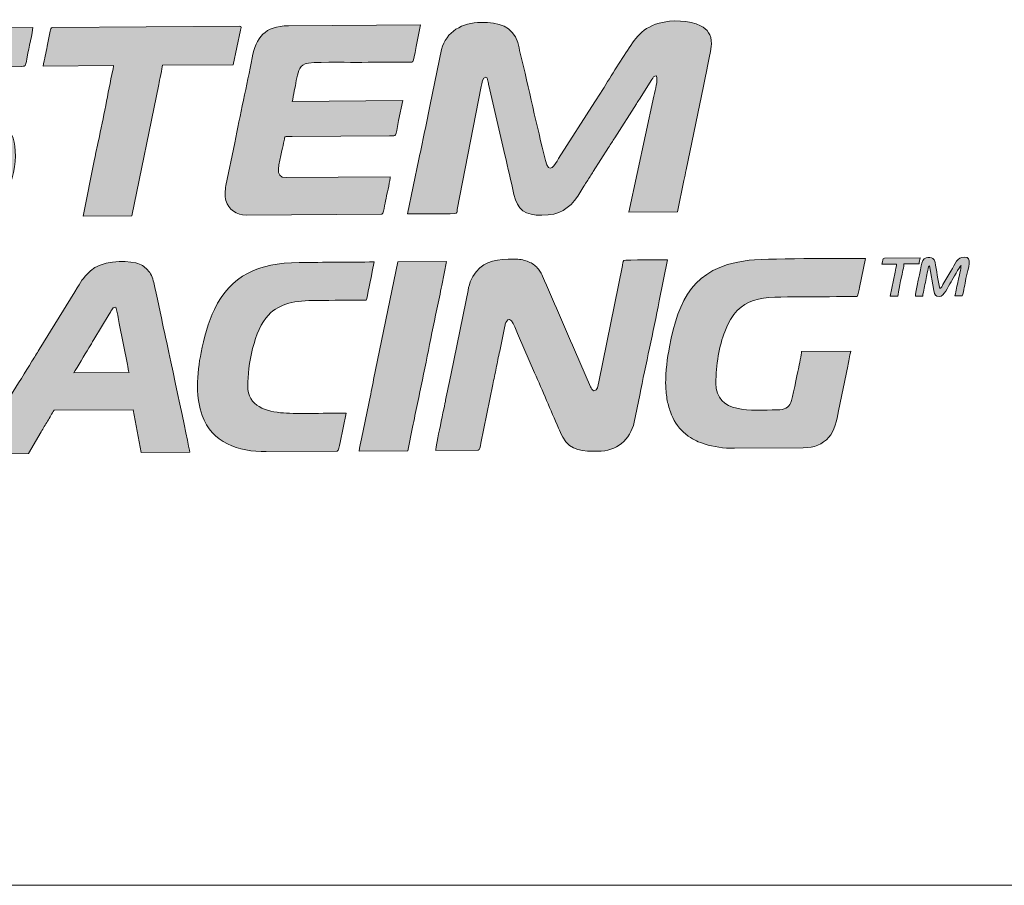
# Model space of a CAD drawing. Header units: millimetres. Extents: x 7 to 595, y -296 to -6.
# Tile 57 of 131: x 234 to 248, y -261 to -249. Entities that reach past the tile are written whole.
import ezdxf

# ---------------------------------------------------------------- set-up
doc = ezdxf.new("R2010")
doc.units = ezdxf.units.MM
doc.header["$MEASUREMENT"] = 0
doc.layers.add('Layer 1', color=7, linetype='Continuous', lineweight=0)

# ---------------------------------------------------------------- blocks, each defined once
blk = doc.blocks.new('Block_44')
at = {"layer": 'Layer 1', "color": 240, "lineweight": 0, "true_color": 0xed2224}
blk.add_line((222.714, -261.239), (285.198, -261.23), dxfattribs=at)
blk = doc.blocks.new('Block_50')
at = {"layer": 'Layer 1', "true_color": 0x100d12, "transparency": 33554687}
h = blk.add_hatch(color=188, dxfattribs=at)
edge = h.paths.add_edge_path()
edge.add_spline(control_points=[(239.636, -251.731), (239.778, -251.73), (240.169, -251.734), (240.301, -251.727), (240.344, -251.724), (240.333, -251.712), (240.34, -251.67), (240.34, -251.67), (240.68, -249.925), (240.68, -249.925), (240.688, -249.884), (240.699, -249.794), (240.742, -249.794), (240.766, -249.794), (240.768, -249.821), (240.773, -249.846), (240.779, -249.872), (240.781, -249.889), (240.787, -249.915), (240.787, -249.915), (241.014, -250.896), (241.014, -250.896), (241.055, -251.08), (241.103, -251.266), (241.142, -251.456), (241.187, -251.677), (241.305, -251.753), (241.537, -251.751), (241.79, -251.75), (241.923, -251.657), (242.047, -251.478), (242.047, -251.478), (242.134, -251.337), (242.134, -251.337), (242.149, -251.311), (242.162, -251.292), (242.177, -251.27), (242.207, -251.224), (242.236, -251.177), (242.266, -251.131), (242.266, -251.131), (242.483, -250.789), (242.483, -250.789), (242.499, -250.765), (242.511, -250.746), (242.527, -250.722), (242.543, -250.698), (242.553, -250.679), (242.569, -250.654), (242.569, -250.654), (242.876, -250.174), (242.876, -250.174), (242.891, -250.148), (242.903, -250.132), (242.919, -250.107), (242.919, -250.107), (243.096, -249.828), (243.096, -249.828), (243.112, -249.8), (243.121, -249.777), (243.162, -249.776), (243.182, -249.863), (243.145, -249.951), (243.122, -250.066), (243.122, -250.066), (242.768, -251.708), (242.768, -251.708), (242.768, -251.708), (243.459, -251.703), (243.459, -251.703), (243.459, -251.703), (243.55, -251.257), (243.55, -251.257), (243.561, -251.203), (243.569, -251.16), (243.58, -251.108), (243.58, -251.108), (243.825, -249.922), (243.825, -249.922), (243.841, -249.845), (243.94, -249.387), (243.939, -249.321), (243.939, -249.194), (243.885, -249.117), (243.786, -249.066), (243.628, -248.987), (243.375, -248.981), (243.199, -249.031), (242.918, -249.109), (242.834, -249.29), (242.703, -249.489), (242.564, -249.7), (242.426, -249.934), (242.288, -250.143), (242.288, -250.143), (241.775, -250.949), (241.775, -250.949), (241.723, -251.031), (241.642, -251.187), (241.588, -250.975), (241.464, -250.482), (241.352, -249.954), (241.232, -249.457), (241.219, -249.405), (241.21, -249.352), (241.196, -249.306), (241.122, -249.07), (240.927, -249.018), (240.674, -249.02), (240.411, -249.022), (240.182, -249.148), (240.117, -249.404), (240.117, -249.404), (239.957, -250.18), (239.957, -250.18), (239.927, -250.308), (239.906, -250.439), (239.877, -250.567), (239.862, -250.63), (239.849, -250.699), (239.837, -250.762), (239.824, -250.827), (239.809, -250.892), (239.797, -250.956), (239.797, -250.956), (239.636, -251.731), (239.636, -251.731)], knot_values=[0, 0, 0, 0, 1, 1, 1, 2, 2, 2, 3, 3, 3, 4, 4, 4, 5, 5, 5, 6, 6, 6, 7, 7, 7, 8, 8, 8, 9, 9, 9, 10, 10, 10, 11, 11, 11, 12, 12, 12, 13, 13, 13, 14, 14, 14, 15, 15, 15, 16, 16, 16, 17, 17, 17, 18, 18, 18, 19, 19, 19, 20, 20, 20, 21, 21, 21, 22, 22, 22, 23, 23, 23, 24, 24, 24, 25, 25, 25, 26, 26, 26, 27, 27, 27, 28, 28, 28, 29, 29, 29, 30, 30, 30, 31, 31, 31, 32, 32, 32, 33, 33, 33, 34, 34, 34, 35, 35, 35, 36, 36, 36, 37, 37, 37, 38, 38, 38, 39, 39, 39, 40, 40, 40, 41, 41, 41, 42, 42, 42, 42], degree=3, periodic=0)
h = blk.add_hatch(color=188, dxfattribs=at)
edge = h.paths.add_edge_path()
edge.add_spline(control_points=[(231.901, -249.955), (231.902, -250.169), (231.925, -250.323), (232.09, -250.452), (232.187, -250.529), (232.388, -250.581), (232.518, -250.624), (232.518, -250.624), (233.194, -250.843), (233.194, -250.843), (233.359, -250.896), (233.36, -250.946), (233.361, -251.043), (233.361, -251.109), (233.323, -251.172), (233.283, -251.2), (233.228, -251.239), (233.175, -251.238), (233.085, -251.239), (233.085, -251.239), (231.654, -251.249), (231.654, -251.249), (231.654, -251.249), (231.541, -251.789), (231.541, -251.789), (231.541, -251.789), (233.387, -251.776), (233.387, -251.776), (233.492, -251.775), (233.617, -251.738), (233.69, -251.705), (234.049, -251.541), (234.14, -250.928), (234.048, -250.659), (234.031, -250.609), (234.018, -250.58), (233.989, -250.538), (233.914, -250.429), (233.78, -250.36), (233.65, -250.318), (233.462, -250.257), (233.279, -250.2), (233.092, -250.139), (233.003, -250.11), (232.743, -250.041), (232.681, -249.992), (232.557, -249.894), (232.615, -249.728), (232.721, -249.672), (232.786, -249.638), (232.915, -249.65), (233.012, -249.649), (233.012, -249.649), (234.174, -249.642), (234.174, -249.642), (234.234, -249.642), (234.224, -249.633), (234.252, -249.485), (234.266, -249.409), (234.329, -249.147), (234.328, -249.094), (234.328, -249.094), (232.71, -249.106), (232.71, -249.106), (232.329, -249.108), (232.075, -249.226), (231.956, -249.597), (231.927, -249.688), (231.9, -249.839), (231.901, -249.955)], knot_values=[0, 0, 0, 0, 1, 1, 1, 2, 2, 2, 3, 3, 3, 4, 4, 4, 5, 5, 5, 6, 6, 6, 7, 7, 7, 8, 8, 8, 9, 9, 9, 10, 10, 10, 11, 11, 11, 12, 12, 12, 13, 13, 13, 14, 14, 14, 15, 15, 15, 16, 16, 16, 17, 17, 17, 18, 18, 18, 19, 19, 19, 20, 20, 20, 21, 21, 21, 22, 22, 22, 23, 23, 23, 23], degree=3, periodic=0)
h = blk.add_hatch(color=188, dxfattribs=at)
edge = h.paths.add_edge_path()
edge.add_spline(control_points=[(234.477, -249.639), (234.477, -249.639), (235.473, -249.632), (235.473, -249.632), (235.472, -249.658), (235.465, -249.676), (235.461, -249.696), (235.392, -250.026), (235.329, -250.37), (235.257, -250.695), (235.237, -250.784), (235.22, -250.868), (235.203, -250.958), (235.203, -250.958), (235.039, -251.764), (235.039, -251.764), (235.039, -251.764), (235.73, -251.759), (235.73, -251.759), (235.73, -251.759), (236.111, -249.897), (236.111, -249.897), (236.121, -249.846), (236.164, -249.664), (236.164, -249.627), (236.164, -249.627), (237.166, -249.619), (237.166, -249.619), (237.166, -249.619), (237.268, -249.129), (237.268, -249.129), (237.273, -249.106), (237.292, -249.072), (237.259, -249.072), (237.259, -249.072), (234.605, -249.092), (234.605, -249.092), (234.58, -249.092), (234.581, -249.121), (234.576, -249.146), (234.576, -249.146), (234.532, -249.357), (234.532, -249.357), (234.522, -249.406), (234.513, -249.448), (234.505, -249.494), (234.497, -249.535), (234.478, -249.597), (234.477, -249.639)], knot_values=[0, 0, 0, 0, 1, 1, 1, 2, 2, 2, 3, 3, 3, 4, 4, 4, 5, 5, 5, 6, 6, 6, 7, 7, 7, 8, 8, 8, 9, 9, 9, 10, 10, 10, 11, 11, 11, 12, 12, 12, 13, 13, 13, 14, 14, 14, 15, 15, 15, 16, 16, 16, 16], degree=3, periodic=0)
h = blk.add_hatch(color=188, dxfattribs=at)
edge = h.paths.add_edge_path()
edge.add_spline(control_points=[(237.348, -251.747), (237.348, -251.747), (239.27, -251.733), (239.27, -251.733), (239.296, -251.733), (239.3, -251.668), (239.31, -251.615), (239.319, -251.567), (239.328, -251.526), (239.337, -251.477), (239.348, -251.427), (239.391, -251.243), (239.39, -251.207), (239.39, -251.207), (237.918, -251.218), (237.918, -251.218), (237.736, -251.219), (237.822, -251.019), (237.857, -250.835), (237.867, -250.784), (237.878, -250.742), (237.887, -250.693), (237.899, -250.627), (237.878, -250.637), (238.003, -250.636), (238.003, -250.636), (239.379, -250.626), (239.379, -250.626), (239.497, -250.626), (239.452, -250.659), (239.509, -250.411), (239.509, -250.411), (239.569, -250.127), (239.569, -250.127), (239.569, -250.127), (238, -250.139), (238, -250.139), (238.011, -250.115), (238.023, -250.027), (238.031, -249.991), (238.042, -249.939), (238.051, -249.893), (238.06, -249.841), (238.08, -249.738), (238.093, -249.645), (238.185, -249.607), (238.27, -249.573), (238.753, -249.587), (238.895, -249.586), (239.137, -249.584), (239.379, -249.582), (239.62, -249.581), (239.729, -249.58), (239.705, -249.632), (239.758, -249.359), (239.758, -249.359), (239.817, -249.054), (239.817, -249.054), (239.817, -249.054), (237.951, -249.067), (237.951, -249.067), (237.609, -249.07), (237.49, -249.235), (237.435, -249.52), (237.358, -249.917), (237.264, -250.329), (237.188, -250.725), (237.188, -250.725), (237.064, -251.33), (237.064, -251.33), (237.05, -251.404), (237.044, -251.472), (237.063, -251.542), (237.096, -251.669), (237.218, -251.748), (237.348, -251.747)], knot_values=[0, 0, 0, 0, 1, 1, 1, 2, 2, 2, 3, 3, 3, 4, 4, 4, 5, 5, 5, 6, 6, 6, 7, 7, 7, 8, 8, 8, 9, 9, 9, 10, 10, 10, 11, 11, 11, 12, 12, 12, 13, 13, 13, 14, 14, 14, 15, 15, 15, 16, 16, 16, 17, 17, 17, 18, 18, 18, 19, 19, 19, 20, 20, 20, 21, 21, 21, 22, 22, 22, 23, 23, 23, 24, 24, 24, 25, 25, 25, 25], degree=3, periodic=0)
h = blk.add_hatch(color=188, dxfattribs=at)
edge = h.paths.add_edge_path()
edge.add_spline(control_points=[(233.515, -255.128), (233.515, -255.128), (234.268, -255.123), (234.268, -255.123), (234.268, -255.123), (234.446, -254.818), (234.446, -254.818), (234.476, -254.767), (234.506, -254.72), (234.537, -254.667), (234.568, -254.613), (234.598, -254.561), (234.63, -254.512), (234.63, -254.512), (235.75, -254.504), (235.75, -254.504), (235.75, -254.504), (235.865, -255.111), (235.865, -255.111), (235.865, -255.111), (236.55, -255.106), (236.55, -255.106), (236.549, -255.042), (236.218, -253.532), (236.181, -253.356), (236.145, -253.178), (236.085, -252.877), (236.041, -252.704), (236.023, -252.631), (235.999, -252.569), (235.952, -252.523), (235.9, -252.472), (235.869, -252.447), (235.786, -252.426), (235.623, -252.385), (235.286, -252.4), (235.146, -252.536), (235.011, -252.667), (235.032, -252.667), (234.922, -252.836), (234.922, -252.836), (234.419, -253.651), (234.419, -253.651), (234.385, -253.71), (234.35, -253.759), (234.316, -253.818), (234.227, -253.971), (234.106, -254.149), (234.016, -254.304), (233.895, -254.511), (233.733, -254.749), (233.613, -254.957), (233.595, -254.987), (233.517, -255.097), (233.515, -255.128)], knot_values=[0, 0, 0, 0, 1, 1, 1, 2, 2, 2, 3, 3, 3, 4, 4, 4, 5, 5, 5, 6, 6, 6, 7, 7, 7, 8, 8, 8, 9, 9, 9, 10, 10, 10, 11, 11, 11, 12, 12, 12, 13, 13, 13, 14, 14, 14, 15, 15, 15, 16, 16, 16, 17, 17, 17, 18, 18, 18, 18], degree=3, periodic=0)
edge = h.paths.add_edge_path()
edge.add_spline(control_points=[(235.505, -253.053), (235.505, -253.053), (235.53, -253.167), (235.53, -253.167), (235.538, -253.21), (235.546, -253.247), (235.553, -253.283), (235.553, -253.283), (235.667, -253.864), (235.667, -253.864), (235.672, -253.89), (235.684, -253.964), (235.691, -253.979), (235.691, -253.979), (234.91, -253.984), (234.91, -253.984), (234.957, -253.894), (235.064, -253.728), (235.121, -253.63), (235.134, -253.607), (235.144, -253.593), (235.158, -253.57), (235.171, -253.547), (235.18, -253.531), (235.194, -253.509), (235.194, -253.509), (235.41, -253.152), (235.41, -253.152), (235.423, -253.13), (235.43, -253.112), (235.445, -253.091), (235.462, -253.068), (235.47, -253.054), (235.505, -253.053), (235.505, -253.053), (235.505, -253.053), (235.505, -253.053)], knot_values=[0, 0, 0, 0, 1, 1, 1, 2, 2, 2, 3, 3, 3, 4, 4, 4, 5, 5, 5, 6, 6, 6, 7, 7, 7, 8, 8, 8, 9, 9, 9, 10, 10, 10, 11, 11, 11, 12, 12, 12, 12], degree=3, periodic=0)
h = blk.add_hatch(color=188, dxfattribs=at)
edge = h.paths.add_edge_path()
edge.add_spline(control_points=[(240.034, -255.081), (240.034, -255.081), (240.635, -255.076), (240.635, -255.076), (240.662, -255.076), (240.662, -255.03), (240.673, -254.976), (240.673, -254.976), (240.843, -254.149), (240.843, -254.149), (240.858, -254.072), (240.876, -253.995), (240.891, -253.915), (240.906, -253.838), (240.922, -253.756), (240.94, -253.675), (240.94, -253.675), (241.014, -253.322), (241.014, -253.322), (241.018, -253.299), (241.019, -253.285), (241.028, -253.267), (241.093, -253.129), (241.176, -253.385), (241.207, -253.458), (241.207, -253.458), (241.434, -253.981), (241.434, -253.981), (241.547, -254.231), (241.661, -254.511), (241.774, -254.764), (241.792, -254.805), (241.81, -254.852), (241.832, -254.893), (241.943, -255.096), (242.132, -255.093), (242.329, -255.092), (242.601, -255.09), (242.787, -254.933), (242.846, -254.682), (242.846, -254.682), (242.924, -254.299), (242.924, -254.299), (243.01, -253.856), (243.114, -253.406), (243.199, -252.964), (243.199, -252.964), (243.319, -252.381), (243.319, -252.381), (243.284, -252.382), (242.712, -252.377), (242.696, -252.392), (242.688, -252.4), (242.68, -252.453), (242.678, -252.464), (242.678, -252.464), (242.342, -254.109), (242.342, -254.109), (242.331, -254.165), (242.327, -254.234), (242.275, -254.235), (242.247, -254.235), (242.237, -254.2), (242.228, -254.178), (242.228, -254.178), (242, -253.656), (242, -253.656), (241.846, -253.312), (241.701, -252.955), (241.546, -252.613), (241.518, -252.551), (241.507, -252.528), (241.462, -252.483), (241.422, -252.444), (241.386, -252.422), (241.329, -252.402), (241.277, -252.384), (241.219, -252.369), (241.148, -252.37), (241.148, -252.37), (241.058, -252.37), (241.058, -252.37), (240.846, -252.382), (240.68, -252.417), (240.559, -252.62), (240.503, -252.713), (240.491, -252.831), (240.465, -252.952), (240.465, -252.952), (240.247, -254.014), (240.247, -254.014), (240.224, -254.131), (240.197, -254.251), (240.174, -254.368), (240.163, -254.429), (240.033, -255.024), (240.034, -255.081)], knot_values=[0, 0, 0, 0, 1, 1, 1, 2, 2, 2, 3, 3, 3, 4, 4, 4, 5, 5, 5, 6, 6, 6, 7, 7, 7, 8, 8, 8, 9, 9, 9, 10, 10, 10, 11, 11, 11, 12, 12, 12, 13, 13, 13, 14, 14, 14, 15, 15, 15, 16, 16, 16, 17, 17, 17, 18, 18, 18, 19, 19, 19, 20, 20, 20, 21, 21, 21, 22, 22, 22, 23, 23, 23, 24, 24, 24, 25, 25, 25, 26, 26, 26, 27, 27, 27, 28, 28, 28, 29, 29, 29, 30, 30, 30, 31, 31, 31, 32, 32, 32, 32], degree=3, periodic=0)
h = blk.add_hatch(color=188, dxfattribs=at)
edge = h.paths.add_edge_path()
edge.add_spline(control_points=[(243.29, -254.131), (243.291, -254.196), (243.299, -254.286), (243.309, -254.348), (243.321, -254.422), (243.336, -254.472), (243.358, -254.536), (243.395, -254.643), (243.463, -254.75), (243.546, -254.825), (243.56, -254.838), (243.563, -254.838), (243.577, -254.85), (243.593, -254.863), (243.592, -254.865), (243.611, -254.878), (243.697, -254.937), (243.75, -254.959), (243.848, -254.992), (243.965, -255.03), (244.109, -255.051), (244.265, -255.05), (244.265, -255.05), (245.239, -255.043), (245.239, -255.043), (245.399, -255.042), (245.506, -254.998), (245.603, -254.893), (245.681, -254.809), (245.713, -254.652), (245.738, -254.519), (245.738, -254.519), (245.869, -253.886), (245.869, -253.886), (245.875, -253.853), (245.883, -253.821), (245.89, -253.783), (245.896, -253.75), (245.903, -253.699), (245.914, -253.676), (245.914, -253.676), (245.216, -253.681), (245.216, -253.681), (245.216, -253.716), (245.179, -253.874), (245.17, -253.924), (245.154, -254.002), (245.085, -254.353), (245.064, -254.403), (245.033, -254.478), (244.972, -254.506), (244.869, -254.506), (244.504, -254.509), (244.005, -254.572), (244.002, -254.126), (244, -253.878), (244.052, -253.593), (244.128, -253.399), (244.335, -252.871), (244.648, -252.911), (245.217, -252.907), (245.48, -252.905), (245.742, -252.903), (246.005, -252.901), (246.015, -252.879), (246.028, -252.805), (246.035, -252.772), (246.035, -252.772), (246.119, -252.361), (246.119, -252.361), (245.818, -252.363), (244.665, -252.357), (244.418, -252.394), (243.687, -252.503), (243.476, -252.932), (243.344, -253.615), (243.315, -253.766), (243.289, -253.97), (243.29, -254.131)], knot_values=[0, 0, 0, 0, 1, 1, 1, 2, 2, 2, 3, 3, 3, 4, 4, 4, 5, 5, 5, 6, 6, 6, 7, 7, 7, 8, 8, 8, 9, 9, 9, 10, 10, 10, 11, 11, 11, 12, 12, 12, 13, 13, 13, 14, 14, 14, 15, 15, 15, 16, 16, 16, 17, 17, 17, 18, 18, 18, 19, 19, 19, 20, 20, 20, 21, 21, 21, 22, 22, 22, 23, 23, 23, 24, 24, 24, 25, 25, 25, 26, 26, 26, 26], degree=3, periodic=0)
h = blk.add_hatch(color=188, dxfattribs=at)
edge = h.paths.add_edge_path()
edge.add_spline(control_points=[(246.354, -252.442), (246.354, -252.442), (246.562, -252.441), (246.562, -252.441), (246.559, -252.478), (246.546, -252.516), (246.539, -252.556), (246.539, -252.556), (246.468, -252.898), (246.468, -252.898), (246.468, -252.898), (246.579, -252.897), (246.579, -252.897), (246.578, -252.859), (246.633, -252.615), (246.645, -252.557), (246.652, -252.52), (246.666, -252.481), (246.665, -252.44), (246.665, -252.44), (246.88, -252.438), (246.88, -252.438), (246.882, -252.409), (246.892, -252.387), (246.893, -252.355), (246.893, -252.355), (246.388, -252.359), (246.388, -252.359), (246.36, -252.359), (246.365, -252.395), (246.354, -252.442)], knot_values=[0, 0, 0, 0, 1, 1, 1, 2, 2, 2, 3, 3, 3, 4, 4, 4, 5, 5, 5, 6, 6, 6, 7, 7, 7, 8, 8, 8, 9, 9, 9, 10, 10, 10, 10], degree=3, periodic=0)
h = blk.add_hatch(color=188, dxfattribs=at)
edge = h.paths.add_edge_path()
edge.add_spline(control_points=[(246.828, -252.895), (246.828, -252.895), (246.931, -252.894), (246.931, -252.894), (246.934, -252.863), (246.945, -252.817), (246.952, -252.784), (246.959, -252.748), (246.966, -252.716), (246.974, -252.676), (246.982, -252.636), (246.99, -252.6), (246.996, -252.567), (247.006, -252.521), (247.005, -252.48), (247.025, -252.465), (247.025, -252.465), (247.09, -252.817), (247.09, -252.817), (247.1, -252.882), (247.108, -252.9), (247.166, -252.9), (247.233, -252.899), (247.288, -252.767), (247.332, -252.692), (247.353, -252.657), (247.454, -252.477), (247.474, -252.462), (247.475, -252.497), (247.442, -252.635), (247.433, -252.675), (247.417, -252.744), (247.404, -252.82), (247.388, -252.891), (247.388, -252.891), (247.491, -252.89), (247.491, -252.89), (247.501, -252.87), (247.513, -252.802), (247.519, -252.773), (247.527, -252.731), (247.536, -252.689), (247.544, -252.647), (247.575, -252.488), (247.641, -252.343), (247.522, -252.344), (247.42, -252.345), (247.392, -252.433), (247.328, -252.544), (247.328, -252.544), (247.218, -252.73), (247.218, -252.73), (247.205, -252.752), (247.197, -252.78), (247.173, -252.789), (247.145, -252.675), (247.128, -252.521), (247.105, -252.419), (247.101, -252.402), (247.094, -252.381), (247.085, -252.37), (247.064, -252.346), (246.947, -252.313), (246.919, -252.43), (246.905, -252.491), (246.827, -252.857), (246.828, -252.895)], knot_values=[0, 0, 0, 0, 1, 1, 1, 2, 2, 2, 3, 3, 3, 4, 4, 4, 5, 5, 5, 6, 6, 6, 7, 7, 7, 8, 8, 8, 9, 9, 9, 10, 10, 10, 11, 11, 11, 12, 12, 12, 13, 13, 13, 14, 14, 14, 15, 15, 15, 16, 16, 16, 17, 17, 17, 18, 18, 18, 19, 19, 19, 20, 20, 20, 21, 21, 21, 22, 22, 22, 22], degree=3, periodic=0)
h = blk.add_hatch(color=188, dxfattribs=at)
edge = h.paths.add_edge_path()
edge.add_spline(control_points=[(236.66, -254.179), (236.662, -254.334), (236.687, -254.466), (236.728, -254.584), (236.861, -254.966), (237.24, -255.101), (237.635, -255.098), (237.635, -255.098), (238.637, -255.091), (238.637, -255.091), (238.663, -255.091), (238.668, -255.021), (238.679, -254.967), (238.679, -254.967), (238.765, -254.551), (238.765, -254.551), (238.546, -254.552), (238.069, -254.564), (237.88, -254.55), (237.634, -254.532), (237.374, -254.458), (237.372, -254.167), (237.37, -253.882), (237.462, -253.369), (237.664, -253.164), (237.834, -252.992), (238.042, -252.959), (238.345, -252.957), (238.58, -252.955), (238.815, -252.953), (239.05, -252.952), (239.064, -252.924), (239.122, -252.608), (239.136, -252.549), (239.136, -252.549), (239.164, -252.412), (239.164, -252.412), (238.809, -252.414), (238.454, -252.417), (238.099, -252.419), (237.512, -252.424), (237.136, -252.603), (236.899, -253.083), (236.812, -253.259), (236.75, -253.502), (236.712, -253.694), (236.682, -253.841), (236.659, -254.002), (236.66, -254.179)], knot_values=[0, 0, 0, 0, 1, 1, 1, 2, 2, 2, 3, 3, 3, 4, 4, 4, 5, 5, 5, 6, 6, 6, 7, 7, 7, 8, 8, 8, 9, 9, 9, 10, 10, 10, 11, 11, 11, 12, 12, 12, 13, 13, 13, 14, 14, 14, 15, 15, 15, 16, 16, 16, 16], degree=3, periodic=0)
h = blk.add_hatch(color=188, dxfattribs=at)
edge = h.paths.add_edge_path()
edge.add_spline(control_points=[(238.948, -255.089), (238.948, -255.089), (239.64, -255.084), (239.64, -255.084), (239.64, -255.084), (239.707, -254.752), (239.707, -254.752), (239.729, -254.641), (239.751, -254.53), (239.776, -254.415), (239.871, -253.973), (239.956, -253.523), (240.051, -253.08), (240.076, -252.965), (240.098, -252.854), (240.12, -252.743), (240.12, -252.743), (240.187, -252.404), (240.187, -252.404), (240.187, -252.404), (239.496, -252.409), (239.496, -252.409), (239.496, -252.409), (239.155, -254.077), (239.155, -254.077), (239.133, -254.188), (239.111, -254.299), (239.086, -254.414), (239.086, -254.414), (238.982, -254.916), (238.982, -254.916), (238.972, -254.968), (238.952, -255.037), (238.948, -255.089)], knot_values=[0, 0, 0, 0, 1, 1, 1, 2, 2, 2, 3, 3, 3, 4, 4, 4, 5, 5, 5, 6, 6, 6, 7, 7, 7, 8, 8, 8, 9, 9, 9, 10, 10, 10, 11, 11, 11, 11], degree=3, periodic=0)
at = {"layer": 'Layer 1'}
for points, knots in [([(239.636, -251.731), (239.778, -251.73), (240.169, -251.734), (240.301, -251.727), (240.344, -251.724), (240.333, -251.712), (240.34, -251.67), (240.34, -251.67), (240.68, -249.925), (240.68, -249.925), (240.688, -249.884), (240.699, -249.794), (240.742, -249.794), (240.766, -249.794), (240.768, -249.821), (240.773, -249.846), (240.779, -249.872), (240.781, -249.889), (240.787, -249.915), (240.787, -249.915), (241.014, -250.896), (241.014, -250.896), (241.055, -251.08), (241.103, -251.266), (241.142, -251.456), (241.187, -251.677), (241.305, -251.753), (241.537, -251.751), (241.79, -251.75), (241.923, -251.657), (242.047, -251.478), (242.047, -251.478), (242.134, -251.337), (242.134, -251.337), (242.149, -251.311), (242.162, -251.292), (242.177, -251.27), (242.207, -251.224), (242.236, -251.177), (242.266, -251.131), (242.266, -251.131), (242.483, -250.789), (242.483, -250.789), (242.499, -250.765), (242.511, -250.746), (242.527, -250.722), (242.543, -250.698), (242.553, -250.679), (242.569, -250.654), (242.569, -250.654), (242.876, -250.174), (242.876, -250.174), (242.891, -250.148), (242.903, -250.132), (242.919, -250.107), (242.919, -250.107), (243.096, -249.828), (243.096, -249.828), (243.112, -249.8), (243.121, -249.777), (243.162, -249.776), (243.182, -249.863), (243.145, -249.951), (243.122, -250.066), (243.122, -250.066), (242.768, -251.708), (242.768, -251.708), (242.768, -251.708), (243.459, -251.703), (243.459, -251.703), (243.459, -251.703), (243.55, -251.257), (243.55, -251.257), (243.561, -251.203), (243.569, -251.16), (243.58, -251.108), (243.58, -251.108), (243.825, -249.922), (243.825, -249.922), (243.841, -249.845), (243.94, -249.387), (243.939, -249.321), (243.939, -249.194), (243.885, -249.117), (243.786, -249.066), (243.628, -248.987), (243.375, -248.981), (243.199, -249.031), (242.918, -249.109), (242.834, -249.29), (242.703, -249.489), (242.564, -249.7), (242.426, -249.934), (242.288, -250.143), (242.288, -250.143), (241.775, -250.949), (241.775, -250.949), (241.723, -251.031), (241.642, -251.187), (241.588, -250.975), (241.464, -250.482), (241.352, -249.954), (241.232, -249.457), (241.219, -249.405), (241.21, -249.352), (241.196, -249.306), (241.122, -249.07), (240.927, -249.018), (240.674, -249.02), (240.411, -249.022), (240.182, -249.148), (240.117, -249.404), (240.117, -249.404), (239.957, -250.18), (239.957, -250.18), (239.927, -250.308), (239.906, -250.439), (239.877, -250.567), (239.862, -250.63), (239.849, -250.699), (239.837, -250.762), (239.824, -250.827), (239.809, -250.892), (239.797, -250.956), (239.797, -250.956), (239.636, -251.731), (239.636, -251.731)], [0, 0, 0, 0, 1, 1, 1, 2, 2, 2, 3, 3, 3, 4, 4, 4, 5, 5, 5, 6, 6, 6, 7, 7, 7, 8, 8, 8, 9, 9, 9, 10, 10, 10, 11, 11, 11, 12, 12, 12, 13, 13, 13, 14, 14, 14, 15, 15, 15, 16, 16, 16, 17, 17, 17, 18, 18, 18, 19, 19, 19, 20, 20, 20, 21, 21, 21, 22, 22, 22, 23, 23, 23, 24, 24, 24, 25, 25, 25, 26, 26, 26, 27, 27, 27, 28, 28, 28, 29, 29, 29, 30, 30, 30, 31, 31, 31, 32, 32, 32, 33, 33, 33, 34, 34, 34, 35, 35, 35, 36, 36, 36, 37, 37, 37, 38, 38, 38, 39, 39, 39, 40, 40, 40, 41, 41, 41, 42, 42, 42, 42]), ([(231.901, -249.955), (231.902, -250.169), (231.925, -250.323), (232.09, -250.452), (232.187, -250.529), (232.388, -250.581), (232.518, -250.624), (232.518, -250.624), (233.194, -250.843), (233.194, -250.843), (233.359, -250.896), (233.36, -250.946), (233.361, -251.043), (233.361, -251.109), (233.323, -251.172), (233.283, -251.2), (233.228, -251.239), (233.175, -251.238), (233.085, -251.239), (233.085, -251.239), (231.654, -251.249), (231.654, -251.249), (231.654, -251.249), (231.541, -251.789), (231.541, -251.789), (231.541, -251.789), (233.387, -251.776), (233.387, -251.776), (233.492, -251.775), (233.617, -251.738), (233.69, -251.705), (234.049, -251.541), (234.14, -250.928), (234.048, -250.659), (234.031, -250.609), (234.018, -250.58), (233.989, -250.538), (233.914, -250.429), (233.78, -250.36), (233.65, -250.318), (233.462, -250.257), (233.279, -250.2), (233.092, -250.139), (233.003, -250.11), (232.743, -250.041), (232.681, -249.992), (232.557, -249.894), (232.615, -249.728), (232.721, -249.672), (232.786, -249.638), (232.915, -249.65), (233.012, -249.649), (233.012, -249.649), (234.174, -249.642), (234.174, -249.642), (234.234, -249.642), (234.224, -249.633), (234.252, -249.485), (234.266, -249.409), (234.329, -249.147), (234.328, -249.094), (234.328, -249.094), (232.71, -249.106), (232.71, -249.106), (232.329, -249.108), (232.075, -249.226), (231.956, -249.597), (231.927, -249.688), (231.9, -249.839), (231.901, -249.955)], [0, 0, 0, 0, 1, 1, 1, 2, 2, 2, 3, 3, 3, 4, 4, 4, 5, 5, 5, 6, 6, 6, 7, 7, 7, 8, 8, 8, 9, 9, 9, 10, 10, 10, 11, 11, 11, 12, 12, 12, 13, 13, 13, 14, 14, 14, 15, 15, 15, 16, 16, 16, 17, 17, 17, 18, 18, 18, 19, 19, 19, 20, 20, 20, 21, 21, 21, 22, 22, 22, 23, 23, 23, 23]), ([(234.477, -249.639), (234.477, -249.639), (235.473, -249.632), (235.473, -249.632), (235.472, -249.658), (235.465, -249.676), (235.461, -249.696), (235.392, -250.026), (235.329, -250.37), (235.257, -250.695), (235.237, -250.784), (235.22, -250.868), (235.203, -250.958), (235.203, -250.958), (235.039, -251.764), (235.039, -251.764), (235.039, -251.764), (235.73, -251.759), (235.73, -251.759), (235.73, -251.759), (236.111, -249.897), (236.111, -249.897), (236.121, -249.846), (236.164, -249.664), (236.164, -249.627), (236.164, -249.627), (237.166, -249.619), (237.166, -249.619), (237.166, -249.619), (237.268, -249.129), (237.268, -249.129), (237.273, -249.106), (237.292, -249.072), (237.259, -249.072), (237.259, -249.072), (234.605, -249.092), (234.605, -249.092), (234.58, -249.092), (234.581, -249.121), (234.576, -249.146), (234.576, -249.146), (234.532, -249.357), (234.532, -249.357), (234.522, -249.406), (234.513, -249.448), (234.505, -249.494), (234.497, -249.535), (234.478, -249.597), (234.477, -249.639)], [0, 0, 0, 0, 1, 1, 1, 2, 2, 2, 3, 3, 3, 4, 4, 4, 5, 5, 5, 6, 6, 6, 7, 7, 7, 8, 8, 8, 9, 9, 9, 10, 10, 10, 11, 11, 11, 12, 12, 12, 13, 13, 13, 14, 14, 14, 15, 15, 15, 16, 16, 16, 16]), ([(237.348, -251.747), (237.348, -251.747), (239.27, -251.733), (239.27, -251.733), (239.296, -251.733), (239.3, -251.668), (239.31, -251.615), (239.319, -251.567), (239.328, -251.526), (239.337, -251.477), (239.348, -251.427), (239.391, -251.243), (239.39, -251.207), (239.39, -251.207), (237.918, -251.218), (237.918, -251.218), (237.736, -251.219), (237.822, -251.019), (237.857, -250.835), (237.867, -250.784), (237.878, -250.742), (237.887, -250.693), (237.899, -250.627), (237.878, -250.637), (238.003, -250.636), (238.003, -250.636), (239.379, -250.626), (239.379, -250.626), (239.497, -250.626), (239.452, -250.659), (239.509, -250.411), (239.509, -250.411), (239.569, -250.127), (239.569, -250.127), (239.569, -250.127), (238, -250.139), (238, -250.139), (238.011, -250.115), (238.023, -250.027), (238.031, -249.991), (238.042, -249.939), (238.051, -249.893), (238.06, -249.841), (238.08, -249.738), (238.093, -249.645), (238.185, -249.607), (238.27, -249.573), (238.753, -249.587), (238.895, -249.586), (239.137, -249.584), (239.379, -249.582), (239.62, -249.581), (239.729, -249.58), (239.705, -249.632), (239.758, -249.359), (239.758, -249.359), (239.817, -249.054), (239.817, -249.054), (239.817, -249.054), (237.951, -249.067), (237.951, -249.067), (237.609, -249.07), (237.49, -249.235), (237.435, -249.52), (237.358, -249.917), (237.264, -250.329), (237.188, -250.725), (237.188, -250.725), (237.064, -251.33), (237.064, -251.33), (237.05, -251.404), (237.044, -251.472), (237.063, -251.542), (237.096, -251.669), (237.218, -251.748), (237.348, -251.747)], [0, 0, 0, 0, 1, 1, 1, 2, 2, 2, 3, 3, 3, 4, 4, 4, 5, 5, 5, 6, 6, 6, 7, 7, 7, 8, 8, 8, 9, 9, 9, 10, 10, 10, 11, 11, 11, 12, 12, 12, 13, 13, 13, 14, 14, 14, 15, 15, 15, 16, 16, 16, 17, 17, 17, 18, 18, 18, 19, 19, 19, 20, 20, 20, 21, 21, 21, 22, 22, 22, 23, 23, 23, 24, 24, 24, 25, 25, 25, 25]), ([(233.515, -255.128), (233.515, -255.128), (234.268, -255.123), (234.268, -255.123), (234.268, -255.123), (234.446, -254.818), (234.446, -254.818), (234.476, -254.767), (234.506, -254.72), (234.537, -254.667), (234.568, -254.613), (234.598, -254.561), (234.63, -254.512), (234.63, -254.512), (235.75, -254.504), (235.75, -254.504), (235.75, -254.504), (235.865, -255.111), (235.865, -255.111), (235.865, -255.111), (236.55, -255.106), (236.55, -255.106), (236.549, -255.042), (236.218, -253.532), (236.181, -253.356), (236.145, -253.178), (236.085, -252.877), (236.041, -252.704), (236.023, -252.631), (235.999, -252.569), (235.952, -252.523), (235.9, -252.472), (235.869, -252.447), (235.786, -252.426), (235.623, -252.385), (235.286, -252.4), (235.146, -252.536), (235.011, -252.667), (235.032, -252.667), (234.922, -252.836), (234.922, -252.836), (234.419, -253.651), (234.419, -253.651), (234.385, -253.71), (234.35, -253.759), (234.316, -253.818), (234.227, -253.971), (234.106, -254.149), (234.016, -254.304), (233.895, -254.511), (233.733, -254.749), (233.613, -254.957), (233.595, -254.987), (233.517, -255.097), (233.515, -255.128)], [0, 0, 0, 0, 1, 1, 1, 2, 2, 2, 3, 3, 3, 4, 4, 4, 5, 5, 5, 6, 6, 6, 7, 7, 7, 8, 8, 8, 9, 9, 9, 10, 10, 10, 11, 11, 11, 12, 12, 12, 13, 13, 13, 14, 14, 14, 15, 15, 15, 16, 16, 16, 17, 17, 17, 18, 18, 18, 18]), ([(240.034, -255.081), (240.034, -255.081), (240.635, -255.076), (240.635, -255.076), (240.662, -255.076), (240.662, -255.03), (240.673, -254.976), (240.673, -254.976), (240.843, -254.149), (240.843, -254.149), (240.858, -254.072), (240.876, -253.995), (240.891, -253.915), (240.906, -253.838), (240.922, -253.756), (240.94, -253.675), (240.94, -253.675), (241.014, -253.322), (241.014, -253.322), (241.018, -253.299), (241.019, -253.285), (241.028, -253.267), (241.093, -253.129), (241.176, -253.385), (241.207, -253.458), (241.207, -253.458), (241.434, -253.981), (241.434, -253.981), (241.547, -254.231), (241.661, -254.511), (241.774, -254.764), (241.792, -254.805), (241.81, -254.852), (241.832, -254.893), (241.943, -255.096), (242.132, -255.093), (242.329, -255.092), (242.601, -255.09), (242.787, -254.933), (242.846, -254.682), (242.846, -254.682), (242.924, -254.299), (242.924, -254.299), (243.01, -253.856), (243.114, -253.406), (243.199, -252.964), (243.199, -252.964), (243.319, -252.381), (243.319, -252.381), (243.284, -252.382), (242.712, -252.377), (242.696, -252.392), (242.688, -252.4), (242.68, -252.453), (242.678, -252.464), (242.678, -252.464), (242.342, -254.109), (242.342, -254.109), (242.331, -254.165), (242.327, -254.234), (242.275, -254.235), (242.247, -254.235), (242.237, -254.2), (242.228, -254.178), (242.228, -254.178), (242, -253.656), (242, -253.656), (241.846, -253.312), (241.701, -252.955), (241.546, -252.613), (241.518, -252.551), (241.507, -252.528), (241.462, -252.483), (241.422, -252.444), (241.386, -252.422), (241.329, -252.402), (241.277, -252.384), (241.219, -252.369), (241.148, -252.37), (241.148, -252.37), (241.058, -252.37), (241.058, -252.37), (240.846, -252.382), (240.68, -252.417), (240.559, -252.62), (240.503, -252.713), (240.491, -252.831), (240.465, -252.952), (240.465, -252.952), (240.247, -254.014), (240.247, -254.014), (240.224, -254.131), (240.197, -254.251), (240.174, -254.368), (240.163, -254.429), (240.033, -255.024), (240.034, -255.081)], [0, 0, 0, 0, 1, 1, 1, 2, 2, 2, 3, 3, 3, 4, 4, 4, 5, 5, 5, 6, 6, 6, 7, 7, 7, 8, 8, 8, 9, 9, 9, 10, 10, 10, 11, 11, 11, 12, 12, 12, 13, 13, 13, 14, 14, 14, 15, 15, 15, 16, 16, 16, 17, 17, 17, 18, 18, 18, 19, 19, 19, 20, 20, 20, 21, 21, 21, 22, 22, 22, 23, 23, 23, 24, 24, 24, 25, 25, 25, 26, 26, 26, 27, 27, 27, 28, 28, 28, 29, 29, 29, 30, 30, 30, 31, 31, 31, 32, 32, 32, 32]), ([(243.29, -254.131), (243.291, -254.196), (243.299, -254.286), (243.309, -254.348), (243.321, -254.422), (243.336, -254.472), (243.358, -254.536), (243.395, -254.643), (243.463, -254.75), (243.546, -254.825), (243.56, -254.838), (243.563, -254.838), (243.577, -254.85), (243.593, -254.863), (243.592, -254.865), (243.611, -254.878), (243.697, -254.937), (243.75, -254.959), (243.848, -254.992), (243.965, -255.03), (244.109, -255.051), (244.265, -255.05), (244.265, -255.05), (245.239, -255.043), (245.239, -255.043), (245.399, -255.042), (245.506, -254.998), (245.603, -254.893), (245.681, -254.809), (245.713, -254.652), (245.738, -254.519), (245.738, -254.519), (245.869, -253.886), (245.869, -253.886), (245.875, -253.853), (245.883, -253.821), (245.89, -253.783), (245.896, -253.75), (245.903, -253.699), (245.914, -253.676), (245.914, -253.676), (245.216, -253.681), (245.216, -253.681), (245.216, -253.716), (245.179, -253.874), (245.17, -253.924), (245.154, -254.002), (245.085, -254.353), (245.064, -254.403), (245.033, -254.478), (244.972, -254.506), (244.869, -254.506), (244.504, -254.509), (244.005, -254.572), (244.002, -254.126), (244, -253.878), (244.052, -253.593), (244.128, -253.399), (244.335, -252.871), (244.648, -252.911), (245.217, -252.907), (245.48, -252.905), (245.742, -252.903), (246.005, -252.901), (246.015, -252.879), (246.028, -252.805), (246.035, -252.772), (246.035, -252.772), (246.119, -252.361), (246.119, -252.361), (245.818, -252.363), (244.665, -252.357), (244.418, -252.394), (243.687, -252.503), (243.476, -252.932), (243.344, -253.615), (243.315, -253.766), (243.289, -253.97), (243.29, -254.131)], [0, 0, 0, 0, 1, 1, 1, 2, 2, 2, 3, 3, 3, 4, 4, 4, 5, 5, 5, 6, 6, 6, 7, 7, 7, 8, 8, 8, 9, 9, 9, 10, 10, 10, 11, 11, 11, 12, 12, 12, 13, 13, 13, 14, 14, 14, 15, 15, 15, 16, 16, 16, 17, 17, 17, 18, 18, 18, 19, 19, 19, 20, 20, 20, 21, 21, 21, 22, 22, 22, 23, 23, 23, 24, 24, 24, 25, 25, 25, 26, 26, 26, 26]), ([(246.354, -252.442), (246.354, -252.442), (246.562, -252.441), (246.562, -252.441), (246.559, -252.478), (246.546, -252.516), (246.539, -252.556), (246.539, -252.556), (246.468, -252.898), (246.468, -252.898), (246.468, -252.898), (246.579, -252.897), (246.579, -252.897), (246.578, -252.859), (246.633, -252.615), (246.645, -252.557), (246.652, -252.52), (246.666, -252.481), (246.665, -252.44), (246.665, -252.44), (246.88, -252.438), (246.88, -252.438), (246.882, -252.409), (246.892, -252.387), (246.893, -252.355), (246.893, -252.355), (246.388, -252.359), (246.388, -252.359), (246.36, -252.359), (246.365, -252.395), (246.354, -252.442)], [0, 0, 0, 0, 1, 1, 1, 2, 2, 2, 3, 3, 3, 4, 4, 4, 5, 5, 5, 6, 6, 6, 7, 7, 7, 8, 8, 8, 9, 9, 9, 10, 10, 10, 10]), ([(246.828, -252.895), (246.828, -252.895), (246.931, -252.894), (246.931, -252.894), (246.934, -252.863), (246.945, -252.817), (246.952, -252.784), (246.959, -252.748), (246.966, -252.716), (246.974, -252.676), (246.982, -252.636), (246.99, -252.6), (246.996, -252.567), (247.006, -252.521), (247.005, -252.48), (247.025, -252.465), (247.025, -252.465), (247.09, -252.817), (247.09, -252.817), (247.1, -252.882), (247.108, -252.9), (247.166, -252.9), (247.233, -252.899), (247.288, -252.767), (247.332, -252.692), (247.353, -252.657), (247.454, -252.477), (247.474, -252.462), (247.475, -252.497), (247.442, -252.635), (247.433, -252.675), (247.417, -252.744), (247.404, -252.82), (247.388, -252.891), (247.388, -252.891), (247.491, -252.89), (247.491, -252.89), (247.501, -252.87), (247.513, -252.802), (247.519, -252.773), (247.527, -252.731), (247.536, -252.689), (247.544, -252.647), (247.575, -252.488), (247.641, -252.343), (247.522, -252.344), (247.42, -252.345), (247.392, -252.433), (247.328, -252.544), (247.328, -252.544), (247.218, -252.73), (247.218, -252.73), (247.205, -252.752), (247.197, -252.78), (247.173, -252.789), (247.145, -252.675), (247.128, -252.521), (247.105, -252.419), (247.101, -252.402), (247.094, -252.381), (247.085, -252.37), (247.064, -252.346), (246.947, -252.313), (246.919, -252.43), (246.905, -252.491), (246.827, -252.857), (246.828, -252.895)], [0, 0, 0, 0, 1, 1, 1, 2, 2, 2, 3, 3, 3, 4, 4, 4, 5, 5, 5, 6, 6, 6, 7, 7, 7, 8, 8, 8, 9, 9, 9, 10, 10, 10, 11, 11, 11, 12, 12, 12, 13, 13, 13, 14, 14, 14, 15, 15, 15, 16, 16, 16, 17, 17, 17, 18, 18, 18, 19, 19, 19, 20, 20, 20, 21, 21, 21, 22, 22, 22, 22]), ([(236.66, -254.179), (236.662, -254.334), (236.687, -254.466), (236.728, -254.584), (236.861, -254.966), (237.24, -255.101), (237.635, -255.098), (237.635, -255.098), (238.637, -255.091), (238.637, -255.091), (238.663, -255.091), (238.668, -255.021), (238.679, -254.967), (238.679, -254.967), (238.765, -254.551), (238.765, -254.551), (238.546, -254.552), (238.069, -254.564), (237.88, -254.55), (237.634, -254.532), (237.374, -254.458), (237.372, -254.167), (237.37, -253.882), (237.462, -253.369), (237.664, -253.164), (237.834, -252.992), (238.042, -252.959), (238.345, -252.957), (238.58, -252.955), (238.815, -252.953), (239.05, -252.952), (239.064, -252.924), (239.122, -252.608), (239.136, -252.549), (239.136, -252.549), (239.164, -252.412), (239.164, -252.412), (238.809, -252.414), (238.454, -252.417), (238.099, -252.419), (237.512, -252.424), (237.136, -252.603), (236.899, -253.083), (236.812, -253.259), (236.75, -253.502), (236.712, -253.694), (236.682, -253.841), (236.659, -254.002), (236.66, -254.179)], [0, 0, 0, 0, 1, 1, 1, 2, 2, 2, 3, 3, 3, 4, 4, 4, 5, 5, 5, 6, 6, 6, 7, 7, 7, 8, 8, 8, 9, 9, 9, 10, 10, 10, 11, 11, 11, 12, 12, 12, 13, 13, 13, 14, 14, 14, 15, 15, 15, 16, 16, 16, 16]), ([(238.948, -255.089), (238.948, -255.089), (239.64, -255.084), (239.64, -255.084), (239.64, -255.084), (239.707, -254.752), (239.707, -254.752), (239.729, -254.641), (239.751, -254.53), (239.776, -254.415), (239.871, -253.973), (239.956, -253.523), (240.051, -253.08), (240.076, -252.965), (240.098, -252.854), (240.12, -252.743), (240.12, -252.743), (240.187, -252.404), (240.187, -252.404), (240.187, -252.404), (239.496, -252.409), (239.496, -252.409), (239.496, -252.409), (239.155, -254.077), (239.155, -254.077), (239.133, -254.188), (239.111, -254.299), (239.086, -254.414), (239.086, -254.414), (238.982, -254.916), (238.982, -254.916), (238.972, -254.968), (238.952, -255.037), (238.948, -255.089)], [0, 0, 0, 0, 1, 1, 1, 2, 2, 2, 3, 3, 3, 4, 4, 4, 5, 5, 5, 6, 6, 6, 7, 7, 7, 8, 8, 8, 9, 9, 9, 10, 10, 10, 11, 11, 11, 11]), ([(235.505, -253.053), (235.505, -253.053), (235.53, -253.167), (235.53, -253.167), (235.538, -253.21), (235.546, -253.247), (235.553, -253.283), (235.553, -253.283), (235.667, -253.864), (235.667, -253.864), (235.672, -253.89), (235.684, -253.964), (235.691, -253.979), (235.691, -253.979), (234.91, -253.984), (234.91, -253.984), (234.957, -253.894), (235.064, -253.728), (235.121, -253.63), (235.134, -253.607), (235.144, -253.593), (235.158, -253.57), (235.171, -253.547), (235.18, -253.531), (235.194, -253.509), (235.194, -253.509), (235.41, -253.152), (235.41, -253.152), (235.423, -253.13), (235.43, -253.112), (235.445, -253.091), (235.462, -253.068), (235.47, -253.054), (235.505, -253.053), (235.505, -253.053), (235.505, -253.053), (235.505, -253.053)], [0, 0, 0, 0, 1, 1, 1, 2, 2, 2, 3, 3, 3, 4, 4, 4, 5, 5, 5, 6, 6, 6, 7, 7, 7, 8, 8, 8, 9, 9, 9, 10, 10, 10, 11, 11, 11, 12, 12, 12, 12])]:
    blk.add_open_spline(points, degree=3, knots=knots, dxfattribs=at)
blk = doc.blocks.new('Block_49')
at = {"layer": 'Layer 1'}
blk.add_blockref('Block_50', (0, 0), dxfattribs=at)
blk = doc.blocks.new('Block_39')
at = {"layer": 'Layer 1'}
for name in ['Block_44', 'Block_49']:
    blk.add_blockref(name, (0, 0), dxfattribs=at)

msp = doc.modelspace()

# ---------------------------------------------------------------- block references
at = {"layer": 'Layer 1'}
msp.add_blockref('Block_39', (0, 0), dxfattribs=at)

doc.saveas('drawing.dxf')
